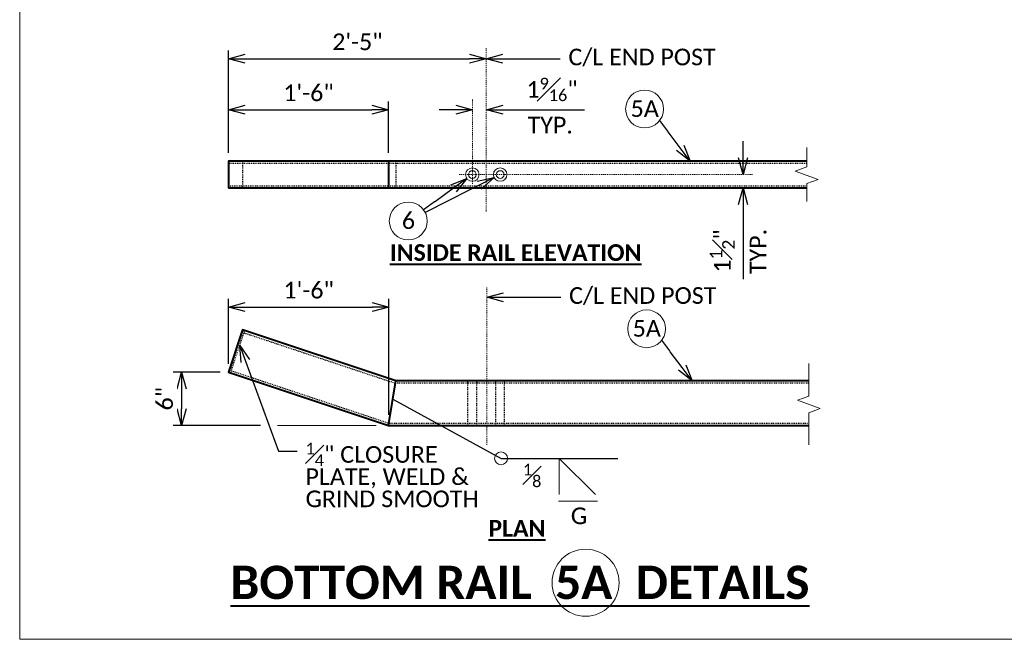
# Model space of a CAD drawing. Extents: x -1150 to 724, y -518 to -203.
# Tile 1 of 15: x -63 to 48, y -518 to -449. Entities that reach past the tile are written whole.
import ezdxf
from ezdxf import colors
from ezdxf.entities.mleader import LeaderData, LeaderLine
from ezdxf.enums import TextEntityAlignment as Align
from ezdxf.math import Vec2, Vec3

# ---------------------------------------------------------------- set-up
doc = ezdxf.new("R2010")
doc.units = 0
doc.header["$MEASUREMENT"] = 0
doc.linetypes.add('Wisdot2', pattern=[0.125, 0.0625, -0.0625])
doc.linetypes.add('Wisdot4', pattern=[0.28125, 0.125, -0.0625, 0.03125, -0.0625])
for name, color, linetype, lineweight in [('B_ANNO_BREAK', 7, 'Continuous', 18), ('B_ANNO_DIM', 7, 'Continuous', 18), ('B_ANNO_SYMB', 7, 'Continuous', 18), ('B_ANNO_TEXT', 7, 'Continuous', 18), ('B_ANNO_TEXT_TITLE', 7, 'Continuous', 40), ('B_CNTR', 1, 'Wisdot4', 18), ('B_DETAIL_HIDDEN', 7, 'Wisdot2', 25), ('B_DETAIL_OBJ', 7, 'Continuous', 40), ('B_STEEL', 92, 'Continuous', 18)]:
    doc.layers.add(name, color=color, linetype=linetype, lineweight=lineweight)
doc.layers.add('B_ANNO_NOPLOT', color=47, linetype='Continuous', lineweight=18, plot=False)
doc.styles.add('Annotative', font='calibri.ttf', dxfattribs={"height": 0.0625})
doc.styles.get("Standard").update_dxf_attribs({"font": 'calibri.ttf'})
doc.styles.add('Subtitle', font='calibrib.ttf', dxfattribs={"height": 0.0625})
doc.styles.add('Title', font='calibrib.ttf', dxfattribs={"height": 0.125})
doc.dimstyles.new('Annotative', dxfattribs={"dimscale": 0, "dimtxt": 0.0625, "dimasz": 0.0625, "dimexe": 0.03125, "dimexo": 0.03125, "dimgap": 0.03125, "dimtad": 1, "dimdec": 3, "dimzin": 3, "dimdsep": 46, "dimlunit": 4, "dimtxsty": 'Standard', "dimblk": 'OPEN30', "dimcen": 0.03125, "dimaunit": 1, "dimadec": 0, "dimazin": 3, "dimtfac": 0.75, "dimtdec": 3, "dimtofl": 0, "dimtmove": 0, "dimatfit": 3, "dimldrblk": 'OPEN30', "dimfxl": 1, "dimtfill": 1, "dimfrac": 1, "dimtolj": 1, "dimtzin": 0, "dimarcsym": 0})

# ---------------------------------------------------------------- blocks, each defined once
blk = doc.blocks.new('AnonymousCell40')
at = {"layer": 'B_STEEL'}
for radius in [0.759, 0.438]:
    blk.add_circle((0, 0), radius, dxfattribs=at)
blk = doc.blocks.new('_Open30')
at = {"color": 0, "linetype": 'ByBlock', "lineweight": -2}
for p, q in [((-1, 0.268), (0, 0)), ((0, 0), (-1, -0.268)), ((0, 0), (-1, 0))]:
    blk.add_line(p, q, dxfattribs=at)
blk = doc.blocks.new('*D219')
at = {"layer": 'B_ANNO_DIM', "color": 0, "lineweight": -2, "transparency": 16777216}
for p, q in [((41.48, 54.75), (41.48, 60.55)), ((25.35, 59.61), (39.6, 59.61))]:
    blk.add_line(p, q, dxfattribs=at)
at = {"layer": 'Defpoints', "color": 0, "transparency": 16777216}
for p in [(23.48, 59.61), (41.48, 59.61), (41.48, 53.81)]:
    blk.add_point(p, dxfattribs=at)
at = {"layer": 'B_ANNO_DIM', "color": 0, "lineweight": -2, "transparency": 16777216, "xscale": 1.875, "yscale": 1.875, "zscale": 1.875, "rotation": 180}
blk.add_blockref('_Open30', (23.48, 59.61), dxfattribs=at)
at = {"layer": 'B_ANNO_DIM', "color": 0, "lineweight": -2, "transparency": 16777216, "xscale": 1.875, "yscale": 1.875, "zscale": 1.875}
blk.add_blockref('_Open30', (41.48, 59.61), dxfattribs=at)
at = {"layer": 'B_ANNO_DIM', "color": 0, "transparency": 16777216, "insert": (32.48, 61.5), "char_height": 1.875, "attachment_point": 5, "bg_fill": 3, "box_fill_scale": 1.25, "bg_fill_color": 256, "bg_fill_true_color": 13158600, "bg_fill_transparency": 0}
blk.add_mtext('\\A1;1\'-6"', dxfattribs=at)
blk = doc.blocks.new('*D197')
at = {"layer": 'B_ANNO_DIM', "color": 0, "lineweight": -2, "transparency": 16777216}
for p, q in [((49.04, 59.61), (47.16, 59.61)), ((54.35, 59.61), (63.52, 59.61))]:
    blk.add_line(p, q, dxfattribs=at)
at = {"layer": 'Defpoints', "color": 0, "transparency": 16777216}
for p in [(50.91, 59.61), (50.91, 59.61), (52.48, 59.61)]:
    blk.add_point(p, dxfattribs=at)
at = {"layer": 'B_ANNO_DIM', "color": 0, "lineweight": -2, "transparency": 16777216, "xscale": 1.875, "yscale": 1.875, "zscale": 1.875}
blk.add_blockref('_Open30', (50.91, 59.61), dxfattribs=at)
at = {"layer": 'B_ANNO_DIM', "color": 0, "lineweight": -2, "transparency": 16777216, "xscale": 1.875, "yscale": 1.875, "zscale": 1.875, "rotation": 180}
blk.add_blockref('_Open30', (52.48, 59.61), dxfattribs=at)
at = {"layer": 'B_ANNO_DIM', "color": 0, "transparency": 16777216, "insert": (59.87, 61.89), "char_height": 1.875, "attachment_point": 5, "bg_fill": 3, "box_fill_scale": 1.25, "bg_fill_color": 256, "bg_fill_true_color": 13158600, "bg_fill_transparency": 0}
blk.add_mtext('\\A1;1{\\H0.7x;\\S9#16;}"', dxfattribs=at)
blk = doc.blocks.new('*D217')
at = {"layer": 'B_ANNO_DIM', "color": 0, "lineweight": -2, "transparency": 16777216}
for p, q in [((23.48, 54.75), (23.48, 66.28)), ((25.35, 65.34), (50.6, 65.34))]:
    blk.add_line(p, q, dxfattribs=at)
at = {"layer": 'Defpoints', "color": 0, "transparency": 16777216}
for p in [(52.48, 65.34), (52.48, 65.34), (23.48, 53.81)]:
    blk.add_point(p, dxfattribs=at)
at = {"layer": 'B_ANNO_DIM', "color": 0, "lineweight": -2, "transparency": 16777216, "xscale": 1.875, "yscale": 1.875, "zscale": 1.875, "rotation": 180}
blk.add_blockref('_Open30', (23.48, 65.34), dxfattribs=at)
at = {"layer": 'B_ANNO_DIM', "color": 0, "lineweight": -2, "transparency": 16777216, "xscale": 1.875, "yscale": 1.875, "zscale": 1.875}
blk.add_blockref('_Open30', (52.48, 65.34), dxfattribs=at)
at = {"layer": 'B_ANNO_DIM', "color": 0, "transparency": 16777216, "insert": (37.98, 67.24), "char_height": 1.875, "attachment_point": 5, "bg_fill": 3, "box_fill_scale": 1.25, "bg_fill_color": 256, "bg_fill_true_color": 13158600, "bg_fill_transparency": 0}
blk.add_mtext('\\A1;2\'-5"', dxfattribs=at)
blk = doc.blocks.new('*D200')
at = {"layer": 'B_ANNO_DIM', "color": 0, "lineweight": -2, "transparency": 16777216}
for p, q in [((81.36, 54.18), (81.36, 56.06)), ((87.58, 50.81), (80.42, 50.81)), ((81.36, 48.93), (81.36, 40.55))]:
    blk.add_line(p, q, dxfattribs=at)
at = {"layer": 'Defpoints', "color": 0, "transparency": 16777216}
for p in [(81.36, 52.31), (81.36, 50.81), (88.52, 50.81)]:
    blk.add_point(p, dxfattribs=at)
at = {"layer": 'B_ANNO_DIM', "color": 0, "lineweight": -2, "transparency": 16777216, "xscale": 1.875, "yscale": 1.875, "zscale": 1.875}
for p, rotation in [((81.36, 52.31), 270), ((81.36, 50.81), 90)]:
    blk.add_blockref('_Open30', p, dxfattribs=dict(at, rotation=rotation))
at = {"layer": 'B_ANNO_DIM', "color": 0, "transparency": 16777216, "insert": (79.01, 43.71), "char_height": 1.875, "attachment_point": 5, "rotation": 90, "bg_fill": 3, "box_fill_scale": 1.25, "bg_fill_color": 256, "bg_fill_true_color": 13158600, "bg_fill_transparency": 0}
blk.add_mtext('\\A1;1{\\H0.75x;\\S1#2;}"', dxfattribs=at)
blk = doc.blocks.new('*D224')
at = {"layer": 'B_ANNO_DIM', "color": 0, "lineweight": -2, "transparency": 16777216}
for p, q in [((23.48, 31.01), (23.48, 38.33)), ((41.52, 25.26), (41.52, 38.33)), ((25.35, 37.39), (39.64, 37.39))]:
    blk.add_line(p, q, dxfattribs=at)
at = {"layer": 'Defpoints', "color": 0, "transparency": 16777216}
for p in [(41.52, 37.39), (23.48, 30.08), (41.52, 24.33)]:
    blk.add_point(p, dxfattribs=at)
at = {"layer": 'B_ANNO_DIM', "color": 0, "lineweight": -2, "transparency": 16777216, "xscale": 1.875, "yscale": 1.875, "zscale": 1.875, "rotation": 180}
blk.add_blockref('_Open30', (23.48, 37.39), dxfattribs=at)
at = {"layer": 'B_ANNO_DIM', "color": 0, "lineweight": -2, "transparency": 16777216, "xscale": 1.875, "yscale": 1.875, "zscale": 1.875}
blk.add_blockref('_Open30', (41.52, 37.39), dxfattribs=at)
at = {"layer": 'B_ANNO_DIM', "color": 0, "transparency": 16777216, "insert": (32.5, 39.29), "char_height": 1.875, "attachment_point": 5, "bg_fill": 3, "box_fill_scale": 1.25, "bg_fill_color": 256, "bg_fill_true_color": 13158600, "bg_fill_transparency": 0}
blk.add_mtext('\\A1;1\'-6"', dxfattribs=at)
blk = doc.blocks.new('*D202')
at = {"layer": 'B_ANNO_DIM', "color": 0, "lineweight": -2, "transparency": 16777216}
for p, q in [((22.54, 30.08), (17.26, 30.08)), ((18.2, 28.2), (18.2, 25.95)), ((27.09, 24.08), (17.26, 24.08))]:
    blk.add_line(p, q, dxfattribs=at)
at = {"layer": 'Defpoints', "color": 0, "transparency": 16777216}
for p in [(23.48, 30.08), (18.2, 24.08), (28.03, 24.08)]:
    blk.add_point(p, dxfattribs=at)
at = {"layer": 'B_ANNO_DIM', "color": 0, "lineweight": -2, "transparency": 16777216, "xscale": 1.875, "yscale": 1.875, "zscale": 1.875}
for p, rotation in [((18.2, 30.08), 90), ((18.2, 24.08), 270)]:
    blk.add_blockref('_Open30', p, dxfattribs=dict(at, rotation=rotation))
at = {"layer": 'B_ANNO_DIM', "color": 0, "transparency": 16777216, "insert": (16.3, 27.08), "char_height": 1.875, "attachment_point": 5, "rotation": 90, "bg_fill": 3, "box_fill_scale": 1.25, "bg_fill_color": 256, "bg_fill_true_color": 13158600, "bg_fill_transparency": 0}
blk.add_mtext('\\A1;6"', dxfattribs=at)
blk = doc.blocks.new('Nnumber in circle')
at = {"layer": 'B_ANNO_SYMB'}
blk.add_circle((0, 0), 2.13, dxfattribs=at)
at = {"layer": 'B_ANNO_TEXT', "style": 'Annotative'}
blk.add_attdef('#', text='', height=1.88, dxfattribs=at).set_placement((0.02, -0.89, -0.84), align=Align.CENTER)
blk = doc.blocks.new('*U104')
at = {"layer": 'B_ANNO_NOPLOT', "flags": 128}
blk.add_lwpolyline([(0, 0), (0, 315), (404.91, 315), (404.91, 298.57), (472.5, 298.57), (472.5, 50.62), (395.71, 50.62), (395.71, 0)], close=True, dxfattribs=at)
at = {"layer": 'B_ANNO_TEXT', "style": 'Annotative'}
blk.add_attdef('SHT#', (411.46, 162.66), '', height=1.88, dxfattribs=at)
blk = doc.blocks.new('*U188')
at = {"layer": 'B_ANNO_BREAK', "flags": 128}
for points in [[(88.51674, 49.27292), (88.51674, 51.29113), (89.80542, 51.76018), (87.22805, 52.69826), (88.51674, 53.1673), (88.51674, 55.36113)], [(88.74777, 21.89768), (88.74777, 25.50508), (90.03646, 25.97412), (87.45909, 26.91221), (88.74777, 27.38125), (88.74777, 31.03017)]]:
    blk.add_lwpolyline(points, dxfattribs=at)
at = {"layer": 'B_ANNO_DIM'}
for p, q in [((60.68209, 20.36893), (60.68209, 16.29718)), ((60.68209, 20.36893), (64.75384, 16.29718)), ((60.59294, 15.54671), (64.97568, 15.54671))]:
    blk.add_line(p, q, dxfattribs=at)
blk.add_circle((54.13776, 20.36893), 0.72687, dxfattribs=at)
at = {"layer": 'B_ANNO_NOPLOT', "flags": 128}
blk.add_lwpolyline([(0, 0), (0, 315), (404.90958, 315), (404.90958, 298.56895), (472.5, 298.56895), (472.5, 50.62451), (395.71344, 50.62451), (395.71344, 0)], close=True, dxfattribs=at)
at = {"layer": 'B_ANNO_SYMB'}
blk.add_circle((63.64387, 6.37301), 3.77419, dxfattribs=at)
at = {"layer": 'B_CNTR'}
for p, q in [((52.4757, 48.16119), (52.4757, 66.5361)), ((50.9132, 51.26557), (50.9132, 60.74366)), ((49.44097, 52.30856), (82.40676, 52.30856)), ((52.55313, 21.8867), (52.55313, 39.61407))]:
    blk.add_line(p, q, dxfattribs=at)
at = {"layer": 'B_DETAIL_HIDDEN', "ltscale": 0.75}
for p, q in [((88.51674, 53.55856), (23.4757, 53.55856)), ((25.05684, 53.80856), (25.05684, 50.80856)), ((42.28708, 53.80856), (42.28708, 50.80856)), ((23.4757, 51.05856), (88.51674, 51.05856)), ((23.71287, 29.99622), (25.29401, 34.73963)), ((25.21495, 34.50246), (42.24652, 28.82527)), ((23.79192, 30.23339), (41.51627, 24.32527)), ((88.74777, 28.82527), (42.24652, 28.82527)), ((50.4132, 24.07527), (50.4132, 29.07527)), ((51.4132, 24.07527), (51.4132, 29.07527)), ((53.5382, 24.07527), (53.5382, 29.07527)), ((54.5382, 24.07527), (54.5382, 29.07527)), ((41.51627, 24.32527), (88.74777, 24.32527))]:
    blk.add_line(p, q, dxfattribs=at)
at = {"layer": 'B_DETAIL_OBJ'}
for p, q in [((41.4757, 53.80856), (41.4757, 50.80856)), ((41.4757, 24.07527), (42.28708, 29.07527))]:
    blk.add_line(p, q, dxfattribs=at)
at = {"layer": 'B_DETAIL_OBJ', "flags": 128}
for points in [[(88.51674, 53.80856), (23.4757, 53.80856), (23.4757, 50.80856), (88.51674, 50.80856)], [(88.74777, 29.07527), (42.28708, 29.07527), (25.05684, 34.81869), (23.4757, 30.07527), (41.4757, 24.07527), (88.74777, 24.07527)]]:
    blk.add_lwpolyline(points, dxfattribs=at)
for p, values in [((70.27673, 59.68616), {'#': '5A'}), ((43.69951, 47.08098), {'#': '6'}), ((70.50777, 34.95287), {'#': '5A'})]:
    blk.add_blockref('Nnumber in circle', p).add_auto_attribs(values)
for p in [(50.91316, 52.30886), (54.03816, 52.30886)]:
    blk.add_blockref('AnonymousCell40', p)
at = {"layer": 'B_ANNO_TEXT', "char_height": 1.875, "width": 17.1540847, "attachment_point": 1, "style": 'Annotative'}
for s, insert in [('\\A1;{\\H0.7x;\\S1#8;}', (56.59053, 19.75736)), ('\\A1;G', (61.98208, 14.83886))]:
    blk.add_mtext(s, dxfattribs=dict(at, insert=insert))
at = {"layer": 'B_ANNO_TEXT_TITLE', "attachment_point": 1}
for s, insert, char_height, width, style in [('{\\LINSIDE RAIL ELEVATION}', (41.62932, 44.47083), 1.875, 60.1226988, 'Subtitle'), ('{\\LPLAN}', (52.71598, 13.43863), 1.875, 60.1226988, 'Subtitle'), ('\\pxqc;{\\LBOTTOM RAIL  5A  DETAILS}', (13.58969, 8.28588), 3.75, 85.3458693, 'Title')]:
    blk.add_mtext(s, dxfattribs=dict(at, insert=insert, char_height=char_height, width=width, style=style))
at = {"layer": 'B_ANNO_DIM'}
ml = blk.add_multileader_mtext('Standard', dxfattribs=at)
ml.set_content('', color=256)
ml.set_leader_properties()
ml.set_arrow_properties(name='OPEN30')
ml.build(insert=Vec2(0, 0))
ml.multileader.update_dxf_attribs({"text_right_attachment_type": 3, "dogleg_length": 0.0625, "arrow_head_size": 1.875, "scale": 30})
ctx = ml.context
ctx.base_point, ctx.scale, ctx.char_height, ctx.arrow_head_size, ctx.landing_gap_size, ctx.plane_origin, ctx.plane_x_axis, ctx.plane_y_axis = Vec3(70.85871, 59.91342), 30, 1.875, 1.875, 0.9375, Vec3(75.23531, 54.02115), Vec3(0.596278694, -0.802777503), Vec3(0.802777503, 0.596278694)
ctx.right_attachment = 3
notes = []
notes.append((ctx, [(0, (1, 1, 0), (72.87569, 57.19794), (-0.596278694, 0.802777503), 1.5076, [(0, [(75.39322, 53.80856), (72.94271, 57.1077), (72.89803, 57.16786)], 0, [])])]))
ctx.mtext.insert, ctx.mtext.text_direction, ctx.mtext.rotation, ctx.mtext.flow_direction = Vec3(72.17033, 59.71982), Vec3(0.596278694, -0.802777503), 5.351246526, 5
ml = blk.add_multileader_mtext('Standard', dxfattribs=at)
ml.set_content('', color=256)
ml.set_leader_properties()
ml.set_arrow_properties(name='OPEN30')
ml.build(insert=Vec2(0, 0))
ml.multileader.update_dxf_attribs({"text_right_attachment_type": 3, "dogleg_length": 0.0625, "arrow_head_size": 1.875, "scale": 30})
ctx = ml.context
ctx.base_point, ctx.scale, ctx.char_height, ctx.arrow_head_size, ctx.landing_gap_size, ctx.plane_origin, ctx.plane_x_axis, ctx.plane_y_axis = Vec3(43.90338, 47.22873), 30, 1.875, 1.875, 0.9375, Vec3(49.86496, 51.54893), Vec3(0.809735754, 0.586794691), Vec3(-0.586794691, 0.809735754)
ctx.right_attachment = 3
notes.append((ctx, [(0, (1, 1, 0), (46.66064, 49.22684), (-0.809735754, -0.586794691), 1.53014, [(0, [(50.29871, 51.86326), (46.75166, 49.2928), (46.69098, 49.24883)], 0, [])])]))
ctx.mtext.insert, ctx.mtext.text_direction, ctx.mtext.rotation, ctx.mtext.flow_direction = Vec3(44.11239, 48.53797), Vec3(0.809735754, 0.586794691), 0.627094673, 5
ml = blk.add_multileader_mtext('Standard', dxfattribs=at)
ml.set_content('', color=256)
ml.set_leader_properties()
ml.set_arrow_properties(name='OPEN30')
ml.build(insert=Vec2(0, 0))
ml.multileader.update_dxf_attribs({"text_right_attachment_type": 3, "dogleg_length": 0.0625, "arrow_head_size": 1.875, "scale": 30})
ctx = ml.context
ctx.base_point, ctx.scale, ctx.char_height, ctx.arrow_head_size, ctx.landing_gap_size, ctx.plane_origin, ctx.plane_x_axis, ctx.plane_y_axis = Vec3(43.9242, 47.19459), 30, 1.875, 1.875, 0.9375, Vec3(50.49444, 50.51672), Vec3(0.892407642, 0.451230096), Vec3(-0.451230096, 0.892407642)
ctx.right_attachment = 3
notes.append((ctx, [(0, (1, 1, 0), (46.96296, 48.73109), (-0.892407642, -0.451230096), 1.53014, [(0, [(53.36097, 51.96613), (47.06328, 48.78181), (46.9964, 48.748)], 0, [])])]))
ctx.mtext.insert, ctx.mtext.text_direction, ctx.mtext.rotation, ctx.mtext.flow_direction = Vec3(44.3378, 48.45425), Vec3(0.892407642, 0.451230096), 0.468143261, 5
ml = blk.add_multileader_mtext('Standard', dxfattribs=at)
ml.set_content('', color=256)
ml.set_leader_properties()
ml.set_arrow_properties(name='OPEN30')
ml.build(insert=Vec2(0, 0))
ml.multileader.update_dxf_attribs({"text_right_attachment_type": 3, "dogleg_length": 0.0625, "arrow_head_size": 1.875, "scale": 30})
ctx = ml.context
ctx.base_point, ctx.scale, ctx.char_height, ctx.arrow_head_size, ctx.landing_gap_size, ctx.plane_origin, ctx.plane_x_axis, ctx.plane_y_axis = Vec3(71.08975, 35.18013), 30, 1.875, 1.875, 0.9375, Vec3(75.46635, 29.28787), Vec3(0.596278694, -0.802777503), Vec3(0.802777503, 0.596278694)
ctx.right_attachment = 3
notes.append((ctx, [(0, (1, 1, 0), (73.10673, 32.46465), (-0.596278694, 0.802777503), 1.5076, [(0, [(75.62426, 29.07527), (73.17375, 32.37442), (73.12907, 32.43458)], 0, [])])]))
ctx.mtext.insert, ctx.mtext.text_direction, ctx.mtext.rotation, ctx.mtext.flow_direction = Vec3(72.40137, 34.98654), Vec3(0.596278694, -0.802777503), 5.351246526, 5
for ctx, leaders in notes:
    for number, flags, end, landing, length, lines in leaders:
        leader = LeaderData()
        leader.index, (leader.has_last_leader_line, leader.has_dogleg_vector, leader.attachment_direction) = number, flags
        leader.last_leader_point, leader.dogleg_vector, leader.dogleg_length = Vec3(end), Vec3(landing), length
        for number, points, colour, breaks in lines:
            line = LeaderLine()
            line.index, line.vertices, line.color, line.breaks = number, Vec3.list(points), colors.encode_raw_color(colour), breaks
            leader.lines.append(line)
        ctx.leaders.append(leader)
dim = blk.add_linear_dim(base=(41.4757, 59.60753), p1=(23.4757, 59.60753), p2=(41.4757, 53.80856), dimstyle='Annotative', dxfattribs=at)
dim.commit()
dim.dimension.update_dxf_attribs({"geometry": '*D219', "text_midpoint": (32.4757, 61.50488)})
dim = blk.add_linear_dim(base=(50.9132, 59.60753), p1=(52.4757, 59.60753), p2=(50.9132, 59.60753), text='1{\\H0.7x;\\S9#16;}"', dimstyle='Annotative', override={"dimdec": 4}, dxfattribs=at)
dim.commit()
dim.dimension.update_dxf_attribs({"geometry": '*D197', "text_midpoint": (59.8705, 59.60753), "dimtype": 160})
dim = blk.add_linear_dim(base=(81.35916, 50.80856), p1=(81.35916, 52.30856), p2=(88.51674, 50.80856), angle=90, dimstyle='Annotative', dxfattribs=at)
dim.commit()
dim.dimension.update_dxf_attribs({"geometry": '*D200', "text_midpoint": (81.35916, 43.7064), "dimtype": 160})
dim = blk.add_linear_dim(base=(41.51627, 37.39104), p1=(23.4757, 30.07527), p2=(41.51627, 24.32527), dimstyle='Annotative', dxfattribs=at)
dim.commit()
dim.dimension.update_dxf_attribs({"geometry": '*D224', "text_midpoint": (32.49598, 37.39104), "dimtype": 160})
blk.add_line((40.07566, 24.07527), (28.99206, 24.07527), dxfattribs=at)
at = {"layer": 'B_ANNO_TEXT', "insert": (57.12154, 58.81194), "char_height": 1.875, "width": 17.1540847, "attachment_point": 1, "style": 'Annotative'}
blk.add_mtext('\\A1;TYP.', dxfattribs=at)
at = {"layer": 'B_ANNO_TEXT', "insert": (82.09849, 41.10518), "char_height": 1.875, "width": 17.1540847, "attachment_point": 1, "rotation": 90, "style": 'Annotative'}
blk.add_mtext('\\A1;TYP.', dxfattribs=at)
at = {"layer": 'B_ANNO_DIM'}
dim = blk.add_linear_dim(base=(52.4757, 65.3386), p1=(23.4757, 53.80856), p2=(52.4757, 65.3386), dimstyle='Annotative', dxfattribs=at)
dim.commit()
dim.dimension.update_dxf_attribs({"geometry": '*D217', "text_midpoint": (37.9757, 67.23668)})
dim = blk.add_linear_dim(base=(18.20008, 24.07527), p1=(23.4757, 30.07527), p2=(28.02945, 24.07527), angle=90, dimstyle='Annotative', dxfattribs=at)
dim.commit()
dim.dimension.update_dxf_attribs({"geometry": '*D202', "text_midpoint": (16.30272, 27.07527)})
blk.add_leader([(41.95416, 27.02367), (54.13776, 20.36893), (67.28349, 20.36893)], dimstyle='Annotative', override={"dimscale": 0, "dimgap": 0.03125, "dimtad": 0}, dxfattribs=at)
ml = blk.add_multileader_mtext('Standard', dxfattribs=at)
ml.set_content('{\\C256;C/L END POST}', color=256)
ml.set_leader_properties()
ml.set_arrow_properties(name='OPEN30')
ml.build(insert=Vec2(0, 0))
ml.multileader.update_dxf_attribs({"text_right_attachment_type": 3, "dogleg_length": 0.0625, "arrow_head_size": 1.875, "scale": 30})
ctx = ml.context
ctx.base_point, ctx.scale, ctx.char_height, ctx.arrow_head_size, ctx.landing_gap_size, ctx.plane_origin = Vec3(60.85515, 38.49303), 30, 1.875, 1.875, 0.9375, Vec3(52.55313, 38.49303)
ctx.right_attachment = 3
notes = []
notes.append((ctx, [(0, (1, 1, 0), (58.98015, 38.49303), (1, 0), 1.875, [(0, [(52.55313, 38.49303), (57.71604, 38.49303), (58.41832, 38.49303)], 0, [])])]))
ctx.mtext.insert, ctx.mtext.flow_direction = Vec3(61.79265, 39.63318), 5
for ctx, leaders in notes:
    for number, flags, end, landing, length, lines in leaders:
        leader = LeaderData()
        leader.index, (leader.has_last_leader_line, leader.has_dogleg_vector, leader.attachment_direction) = number, flags
        leader.last_leader_point, leader.dogleg_vector, leader.dogleg_length = Vec3(end), Vec3(landing), length
        for number, points, colour, breaks in lines:
            line = LeaderLine()
            line.index, line.vertices, line.color, line.breaks = number, Vec3.list(points), colors.encode_raw_color(colour), breaks
            leader.lines.append(line)
        ctx.leaders.append(leader)
ml = blk.add_multileader_mtext('Standard', dxfattribs=at)
ml.set_content('{\\C256;C/L END POST}', color=256)
ml.set_leader_properties()
ml.set_arrow_properties(name='OPEN30')
ml.build(insert=Vec2(0, 0))
ml.multileader.update_dxf_attribs({"text_right_attachment_type": 3, "dogleg_length": 0.0625, "arrow_head_size": 1.875, "scale": 30})
ctx = ml.context
ctx.base_point, ctx.scale, ctx.char_height, ctx.arrow_head_size, ctx.landing_gap_size, ctx.plane_origin = Vec3(60.77772, 65.3386), 30, 1.875, 1.875, 0.9375, Vec3(52.4757, 65.3386)
ctx.right_attachment = 3
notes = []
notes.append((ctx, [(0, (1, 1, 0), (58.90272, 65.3386), (1, 0), 1.875, [(0, [(52.4757, 65.3386), (57.63861, 65.3386), (58.34089, 65.3386)], 0, [])])]))
ctx.mtext.insert, ctx.mtext.flow_direction = Vec3(61.71522, 66.47875), 5
ml = blk.add_multileader_mtext('Standard', dxfattribs=at)
ml.set_content('\\A1;{\\H0.7x;\\S1#4;\\H1.42857x;" CLOSURE \\PPLATE, WELD & \\PGRIND SMOOTH}', color=256)
ml.set_leader_properties()
ml.set_arrow_properties(name='OPEN30')
ml.build(insert=Vec2(0, 0))
ml.multileader.update_dxf_attribs({"text_right_attachment_type": 3, "dogleg_length": 0.0625, "arrow_head_size": 1.875, "scale": 30})
ctx = ml.context
ctx.base_point, ctx.scale, ctx.char_height, ctx.arrow_head_size, ctx.landing_gap_size, ctx.plane_origin = Vec3(31.20739, 21.17196), 30, 1.875, 1.875, 0.9375, Vec3(25.97655, 34.82862)
ctx.right_attachment = 3
notes.append((ctx, [(0, (1, 1, 0), (29.33239, 21.17196), (1, 0), 1.875, [(0, [(24.73836, 33.07269), (29.09143, 21.17196), (29.21506, 21.17196)], 0, [])])]))
ctx.mtext.insert, ctx.mtext.line_spacing_factor, ctx.mtext.flow_direction = Vec3(32.14489, 22.12316), 0.8, 5
for ctx, leaders in notes:
    for number, flags, end, landing, length, lines in leaders:
        leader = LeaderData()
        leader.index, (leader.has_last_leader_line, leader.has_dogleg_vector, leader.attachment_direction) = number, flags
        leader.last_leader_point, leader.dogleg_vector, leader.dogleg_length = Vec3(end), Vec3(landing), length
        for number, points, colour, breaks in lines:
            line = LeaderLine()
            line.index, line.vertices, line.color, line.breaks = number, Vec3.list(points), colors.encode_raw_color(colour), breaks
            leader.lines.append(line)
        ctx.leaders.append(leader)
blk = doc.blocks.new('*U275')
at = {"layer": 'B_ANNO_NOPLOT', "flags": 128}
blk.add_lwpolyline([(0, 0), (0, 315), (404.90958, 315), (404.90958, 298.56895), (472.5, 298.56895), (472.5, 50.62451), (395.71344, 50.62451), (395.71344, 0)], close=True, dxfattribs=at)
at = {"layer": 'B_ANNO_DIM'}
ml = blk.add_multileader_mtext('Standard', dxfattribs=at)
ml.set_content('\\A1;{\\H0.7x;\\S1#4;}" X 5{\\H0.7x;\\S3#4;}" (MAX.) X 1\'-1"\\PCOVER PLATE', color=256)
ml.set_leader_properties()
ml.set_arrow_properties(name='OPEN30')
ml.build(insert=Vec2(0, 0))
ml.multileader.update_dxf_attribs({"text_right_attachment_type": 3, "dogleg_length": 0.0625, "arrow_head_size": 1.875, "scale": 30})
ctx = ml.context
ctx.base_point, ctx.scale, ctx.char_height, ctx.arrow_head_size, ctx.landing_gap_size, ctx.plane_origin = Vec3(75.79513, 88.10122), 30, 1.875, 1.875, 0.9375, Vec3(68.88493, 93.11662)
ctx.right_attachment = 3
notes = []
notes.append((ctx, [(0, (1, 1, 0), (73.92013, 88.10122), (1, 0), 1.875, [(0, [(68.88493, 93.11662), (73.04293, 88.10122), (73.38858, 88.10122)], 0, [])])]))
ctx.mtext.insert, ctx.mtext.flow_direction = Vec3(76.73263, 89.05242), 5
for ctx, leaders in notes:
    for number, flags, end, landing, length, lines in leaders:
        leader = LeaderData()
        leader.index, (leader.has_last_leader_line, leader.has_dogleg_vector, leader.attachment_direction) = number, flags
        leader.last_leader_point, leader.dogleg_vector, leader.dogleg_length = Vec3(end), Vec3(landing), length
        for number, points, colour, breaks in lines:
            line = LeaderLine()
            line.index, line.vertices, line.color, line.breaks = number, Vec3.list(points), colors.encode_raw_color(colour), breaks
            leader.lines.append(line)
        ctx.leaders.append(leader)

msp = doc.modelspace()

# ---------------------------------------------------------------- block references
msp.add_blockref('*U188', (-62.95, -518.34))

# ---------------------------------------------------------------- next in the draw order: block references
msp.add_blockref('*U275', (-62.95, -518.34))

# ---------------------------------------------------------------- next in the draw order: block references
msp.add_blockref('*U104', (-62.95, -518.34))

doc.saveas('drawing.dxf')
